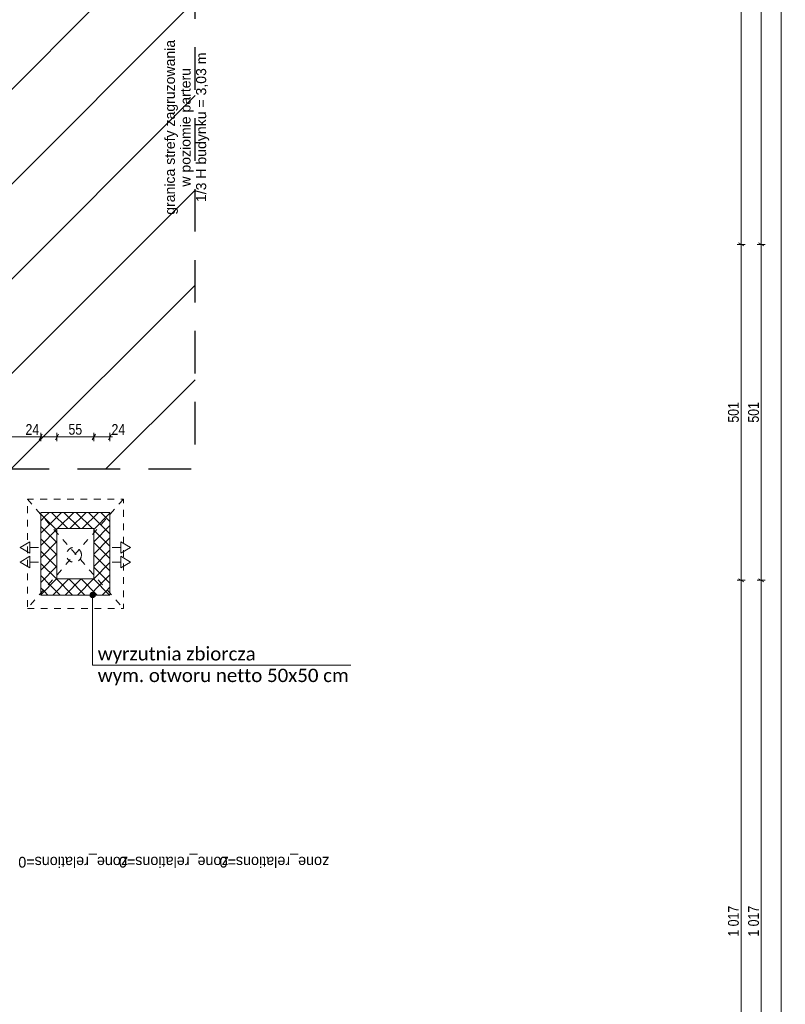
# Model space of a CAD drawing. Header units: centimetres. Extents: x 18292 to 3593338517, y 11794 to 62103.
# Tile 18 of 147: x 30110 to 31252, y 53462 to 54931. Entities that reach past the tile are written whole.
import ezdxf
from ezdxf.enums import TextEntityAlignment as Align

# ---------------------------------------------------------------- set-up
doc = ezdxf.new("R2010")
doc.units = ezdxf.units.CM
doc.header["$MEASUREMENT"] = 0
doc.linetypes.add('Dashed-002', pattern=[20, 10, -10])
doc.linetypes.add('Long Dashed', pattern=[105.83333, 63.499999, -42.333331])
for name, color, linetype in [('410-Fundamenty', 7, 'Continuous'), ('499-Wymiary i opisy', 7, 'Continuous'), ('__PROJEKTOWANE', 7, 'Continuous'), ('__PROJEKTOWANE_CZERPNIE', 7, 'Continuous'), ('__PROJEKTOWANE_WYPOSAŻENIE', 7, 'Continuous')]:
    doc.layers.add(name, color=color, linetype=linetype)
doc.styles.add('GENERATED_STYLE_1', font='txt')
doc.styles.add('GENERATED_STYLE_2', font='txt')
doc.styles.add('GENERATED_STYLE_4', font='txt')
doc.styles.add('GENERATED_STYLE_7', font='txt')
doc.dimstyles.new('GENERATED_STYLE__1', dxfattribs={"dimtxt": 16, "dimasz": 6.08, "dimexe": 0.18, "dimexo": 0.0625, "dimgap": 0.09, "dimtad": 1, "dimtih": 1, "dimtoh": 1, "dimdec": 0, "dimzin": 0, "dimdsep": 46, "dimtxsty": 'GENERATED_STYLE_4', "dimblk": 'ARROWHEAD_2', "dimblk1": 'ARROWHEAD_2', "dimblk2": 'ARROWHEAD_2', "dimcen": 0.09, "dimse1": 1, "dimse2": 1, "dimclrd": 7, "dimclre": 7, "dimclrt": 7, "dimadec": 0, "dimazin": 0, "dimtfac": 1, "dimtdec": 4, "dimtmove": 0, "dimatfit": 3, "dimfxl": 0, "dimtolj": 1, "dimtzin": 0, "dimarcsym": 0})
doc.dimstyles.new('GENERATED_STYLE__2', dxfattribs={"dimtxt": 16, "dimasz": 6.08, "dimexe": 0.18, "dimexo": 0.0625, "dimgap": 0.09, "dimtad": 1, "dimtih": 1, "dimtoh": 1, "dimdec": 0, "dimzin": 0, "dimdsep": 46, "dimtxsty": 'GENERATED_STYLE_4', "dimblk": 'ARROWHEAD_2', "dimblk1": 'ARROWHEAD_2', "dimblk2": 'ARROWHEAD_2', "dimcen": 0.09, "dimse1": 1, "dimse2": 1, "dimclrd": 7, "dimclre": 7, "dimclrt": 7, "dimadec": 0, "dimazin": 0, "dimtfac": 1, "dimtdec": 4, "dimtmove": 2, "dimatfit": 3, "dimfxl": 0, "dimtolj": 1, "dimtzin": 0, "dimarcsym": 0})
doc.dimstyles.new('GENERATED_STYLE__4', dxfattribs={"dimtxt": 16, "dimasz": 6.08, "dimexe": 0.18, "dimexo": 0.0625, "dimgap": 0.09, "dimtad": 1, "dimdec": 0, "dimzin": 0, "dimdsep": 46, "dimtxsty": 'GENERATED_STYLE_4', "dimblk": 'ARROWHEAD_2', "dimblk1": 'ARROWHEAD_2', "dimblk2": 'ARROWHEAD_2', "dimcen": 0.09, "dimse1": 1, "dimse2": 1, "dimclrd": 7, "dimclre": 7, "dimclrt": 7, "dimadec": 0, "dimazin": 0, "dimtfac": 1, "dimtdec": 4, "dimtmove": 0, "dimatfit": 3, "dimfxl": 0, "dimtolj": 1, "dimtzin": 0, "dimarcsym": 0})
doc.dimstyles.new('GENERATED_STYLE__6', dxfattribs={"dimtxt": 16, "dimasz": 6.08, "dimexe": 0.18, "dimexo": 0.0625, "dimgap": 0.09, "dimtad": 1, "dimdec": 0, "dimzin": 0, "dimdsep": 46, "dimtxsty": 'GENERATED_STYLE_1', "dimblk": 'ARROWHEAD_2', "dimblk1": 'ARROWHEAD_2', "dimblk2": 'ARROWHEAD_2', "dimcen": 0.09, "dimse1": 1, "dimse2": 1, "dimclrd": 7, "dimclre": 7, "dimclrt": 7, "dimadec": 0, "dimazin": 0, "dimtfac": 1, "dimtdec": 4, "dimtmove": 0, "dimatfit": 3, "dimfxl": 0, "dimtolj": 1, "dimtzin": 0, "dimarcsym": 0})
pattern_1 = [(45, (4868174.165, 3898003.605), (-9.192387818, 9.192387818), []), (135, (4868174.165, 3898003.605), (9.192387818, 9.192387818), [])]

# ---------------------------------------------------------------- blocks, each defined once
blk = doc.blocks.new('*D126', base_point=(4868174.2, 3898003.6))
at = {"layer": '499-Wymiary i opisy', "color": 7, "linetype": 'Continuous', "lineweight": 13}
for p, q in [((31251.8, 59746.5), (31239.8, 59746.5)), ((31249.8, 59744.2), (31241.8, 59748.8)), ((31245.8, 59746.5), (31245.8, 59750.4)), ((31245.8, 52927.5), (31245.8, 59746.5)), ((31241.8, 52929.8), (31249.8, 52925.2)), ((31251.8, 52927.5), (31239.8, 52927.5)), ((31245.8, 52923.6), (31245.8, 52927.5))]:
    blk.add_line(p, q, dxfattribs=at)
at = {"layer": '499-Wymiary i opisy', "color": 7, "lineweight": 13, "insert": (31242.6, 56311.4), "char_height": 16, "attachment_point": 7, "rotation": 90, "style": 'GENERATED_STYLE_1'}
blk.add_mtext('\\A1;{\\pql;\\fArial Narrow|b1|i0|c238|p34;6\xa0819}', dxfattribs=at)
blk = doc.blocks.new('ARROWHEAD_2')
at = {"color": 0, "linetype": 'Continuous', "lineweight": 0}
for p, q in [((0, 0), (-1, 0)), ((-0.38, -0.66), (0.38, 0.66))]:
    blk.add_line(p, q, dxfattribs=at)
blk = doc.blocks.new('*D128', base_point=(4868174.2, 3898003.6))
at = {"layer": '499-Wymiary i opisy', "color": 7, "linetype": 'Continuous', "lineweight": 13}
for p, q in [((31221.8, 54094.5), (31209.8, 54094.5)), ((31211.8, 54096.8), (31219.8, 54092.2)), ((31215.8, 53077.5), (31215.8, 54094.5)), ((31221.8, 53077.5), (31209.8, 53077.5)), ((31211.8, 53079.8), (31219.8, 53075.2))]:
    blk.add_line(p, q, dxfattribs=at)
at = {"layer": '499-Wymiary i opisy', "color": 7, "lineweight": 13, "insert": (31212.6, 53563), "char_height": 16, "attachment_point": 7, "rotation": 90, "style": 'GENERATED_STYLE_4'}
blk.add_mtext('\\A1;{\\pql;\\fArial Narrow|b0|i0|c238|p34;1\xa0017}', dxfattribs=at)
blk = doc.blocks.new('*D129', base_point=(4868174.2, 3898003.6))
at = {"layer": '499-Wymiary i opisy', "color": 7, "linetype": 'Continuous', "lineweight": 13}
for p, q in [((31221.8, 54595.5), (31209.8, 54595.5)), ((31211.8, 54597.8), (31219.8, 54593.2)), ((31215.8, 54094.5), (31215.8, 54595.5)), ((31221.8, 54094.5), (31209.8, 54094.5)), ((31211.8, 54096.8), (31219.8, 54092.2))]:
    blk.add_line(p, q, dxfattribs=at)
at = {"layer": '499-Wymiary i opisy', "color": 7, "lineweight": 13, "insert": (31212.6, 54329.6), "char_height": 16, "attachment_point": 7, "rotation": 90, "style": 'GENERATED_STYLE_4'}
blk.add_mtext('\\A1;{\\pql;\\fArial Narrow|b0|i0|c238|p34;501}', dxfattribs=at)
blk = doc.blocks.new('*D130', base_point=(4868174.2, 3898003.6))
at = {"layer": '499-Wymiary i opisy', "color": 7, "linetype": 'Continuous', "lineweight": 13}
for p, q in [((31221.8, 55826.5), (31209.8, 55826.5)), ((31211.8, 55828.8), (31219.8, 55824.2)), ((31215.8, 54595.5), (31215.8, 55826.5)), ((31221.8, 54595.5), (31209.8, 54595.5)), ((31211.8, 54597.8), (31219.8, 54593.2))]:
    blk.add_line(p, q, dxfattribs=at)
at = {"layer": '499-Wymiary i opisy', "color": 7, "lineweight": 13, "insert": (31212.6, 55188), "char_height": 16, "attachment_point": 7, "rotation": 90, "style": 'GENERATED_STYLE_4'}
blk.add_mtext('\\A1;{\\pql;\\fArial Narrow|b0|i0|c238|p34;1\xa0231}', dxfattribs=at)
blk = doc.blocks.new('*D136', base_point=(4868174.2, 3898003.6))
at = {"layer": '499-Wymiary i opisy', "color": 7, "linetype": 'Continuous', "lineweight": 13}
for p, q in [((31191.8, 54094.5), (31179.8, 54094.5)), ((31181.8, 54096.8), (31189.8, 54092.2)), ((31185.8, 53077.5), (31185.8, 54094.5)), ((31191.8, 53077.5), (31179.8, 53077.5)), ((31181.8, 53079.8), (31189.8, 53075.2))]:
    blk.add_line(p, q, dxfattribs=at)
at = {"layer": '499-Wymiary i opisy', "color": 7, "lineweight": 13, "insert": (31182.6, 53563), "char_height": 16, "attachment_point": 7, "rotation": 90, "style": 'GENERATED_STYLE_4'}
blk.add_mtext('\\A1;{\\pql;\\fArial Narrow|b0|i0|c238|p34;1\xa0017}', dxfattribs=at)
blk = doc.blocks.new('*D137', base_point=(4868174.2, 3898003.6))
at = {"layer": '499-Wymiary i opisy', "color": 7, "linetype": 'Continuous', "lineweight": 13}
for p, q in [((31191.8, 54595.5), (31179.8, 54595.5)), ((31181.8, 54597.8), (31189.8, 54593.2)), ((31185.8, 54094.5), (31185.8, 54595.5)), ((31191.8, 54094.5), (31179.8, 54094.5)), ((31181.8, 54096.8), (31189.8, 54092.2))]:
    blk.add_line(p, q, dxfattribs=at)
at = {"layer": '499-Wymiary i opisy', "color": 7, "lineweight": 13, "insert": (31182.6, 54329.6), "char_height": 16, "attachment_point": 7, "rotation": 90, "style": 'GENERATED_STYLE_4'}
blk.add_mtext('\\A1;{\\pql;\\fArial Narrow|b0|i0|c238|p34;501}', dxfattribs=at)
blk = doc.blocks.new('*D138', base_point=(4868174.2, 3898003.6))
at = {"layer": '499-Wymiary i opisy', "color": 7, "linetype": 'Continuous', "lineweight": 13}
for p, q in [((31191.8, 55826.5), (31179.8, 55826.5)), ((31181.8, 55828.8), (31189.8, 55824.2)), ((31185.8, 54595.5), (31185.8, 55826.5)), ((31191.8, 54595.5), (31179.8, 54595.5)), ((31181.8, 54597.8), (31189.8, 54593.2))]:
    blk.add_line(p, q, dxfattribs=at)
at = {"layer": '499-Wymiary i opisy', "color": 7, "lineweight": 13, "insert": (31182.6, 55188), "char_height": 16, "attachment_point": 7, "rotation": 90, "style": 'GENERATED_STYLE_4'}
blk.add_mtext('\\A1;{\\pql;\\fArial Narrow|b0|i0|c238|p34;1\xa0231}', dxfattribs=at)
blk = doc.blocks.new('D Marker 11')
at = {"layer": '410-Fundamenty', "color": 5, "lineweight": 13, "style": 'GENERATED_STYLE_1'}
blk.add_attdef('DUMMY_141', text='', height=16, rotation=180, dxfattribs=at).set_placement((0, -3047.647), align=Align.BOTTOM_LEFT)
blk = doc.blocks.new('*D239', base_point=(4868174.2, 3898003.6))
at = {"layer": '499-Wymiary i opisy', "color": 7, "linetype": 'Continuous', "lineweight": 13}
for p, q in [((29739.2, 54312.2), (29734.6, 54304.2)), ((29736.9, 54302.2), (29736.9, 54314.2)), ((30144.2, 54312.2), (30139.6, 54304.2)), ((30141.9, 54302.2), (30141.9, 54314.2)), ((29736.9, 54308.2), (30141.9, 54308.2))]:
    blk.add_line(p, q, dxfattribs=at)
at = {"layer": '499-Wymiary i opisy', "color": 7, "lineweight": 13, "char_height": 16, "attachment_point": 7, "style": 'GENERATED_STYLE_4'}
for s, insert in [('\\A1;{\\pql;\\fArial Narrow|b0|i0|c238|p34;min. 400}', (29931.4, 54311.4)), ('\\A1;{\\pql;\\fArial Narrow|b0|i0|c238|p34;24}', (30119.1, 54311.4))]:
    blk.add_mtext(s, dxfattribs=dict(at, insert=insert))
blk = doc.blocks.new('*D240', base_point=(4868174.2, 3898003.6))
at = {"layer": '499-Wymiary i opisy', "color": 7, "linetype": 'Continuous', "lineweight": 13}
for p, q in [((30144.2, 54312.2), (30139.6, 54304.2)), ((30141.9, 54302.2), (30141.9, 54314.2)), ((30168.2, 54312.2), (30163.6, 54304.2)), ((30165.9, 54302.2), (30165.9, 54314.2)), ((30141.9, 54308.2), (30165.9, 54308.2))]:
    blk.add_line(p, q, dxfattribs=at)
blk = doc.blocks.new('*D241', base_point=(4868174.2, 3898003.6))
at = {"layer": '499-Wymiary i opisy', "color": 7, "linetype": 'Continuous', "lineweight": 13}
for p, q in [((30168.2, 54312.2), (30163.6, 54304.2)), ((30165.9, 54302.2), (30165.9, 54314.2)), ((30223.3, 54312.2), (30218.7, 54304.2)), ((30221, 54302.2), (30221, 54314.2)), ((30165.9, 54308.2), (30221, 54308.2))]:
    blk.add_line(p, q, dxfattribs=at)
at = {"layer": '499-Wymiary i opisy', "color": 7, "lineweight": 13, "insert": (30183.2, 54311.4), "char_height": 16, "attachment_point": 7, "style": 'GENERATED_STYLE_4'}
blk.add_mtext('\\A1;{\\pql;\\fArial Narrow|b0|i0|c238|p34;55}', dxfattribs=at)
blk = doc.blocks.new('*D242', base_point=(4868174.2, 3898003.6))
at = {"layer": '499-Wymiary i opisy', "color": 7, "linetype": 'Continuous', "lineweight": 13}
for p, q in [((30223.3, 54312.2), (30218.7, 54304.2)), ((30221, 54302.2), (30221, 54314.2)), ((30242.7, 54304.2), (30247.3, 54312.2)), ((30245, 54302.2), (30245, 54314.2)), ((30221, 54308.2), (30245, 54308.2)), ((30245, 54308.2), (30248.9, 54308.2))]:
    blk.add_line(p, q, dxfattribs=at)
at = {"layer": '499-Wymiary i opisy', "color": 7, "lineweight": 13, "insert": (30247.3, 54311.4), "char_height": 16, "attachment_point": 7, "style": 'GENERATED_STYLE_4'}
blk.add_mtext('\\A1;{\\pql;\\fArial Narrow|b0|i0|c238|p34;24}', dxfattribs=at)
blk = doc.blocks.new('*D243', base_point=(4868174.2, 3898003.6))
at = {"layer": '499-Wymiary i opisy', "color": 7, "linetype": 'Continuous', "lineweight": 13}
for p, q in [((29916.1, 54096.4), (29904.1, 54096.4)), ((29906.1, 54098.7), (29914.1, 54094)), ((29910.1, 54072.4), (29910.1, 54096.4)), ((29906.1, 54074.7), (29914.1, 54070)), ((29916.1, 54072.4), (29904.1, 54072.4)), ((29910.1, 54068.4), (29910.1, 54072.4))]:
    blk.add_line(p, q, dxfattribs=at)
at = {"layer": '499-Wymiary i opisy', "color": 7, "lineweight": 13, "insert": (29906.9, 54049.6), "char_height": 16, "attachment_point": 7, "rotation": 90, "style": 'GENERATED_STYLE_4'}
blk.add_mtext('\\A1;{\\pql;\\fArial Narrow|b0|i0|c238|p34;24}', dxfattribs=at)
blk = doc.blocks.new('*D244', base_point=(4868174.2, 3898003.6))
at = {"layer": '499-Wymiary i opisy', "color": 7, "linetype": 'Continuous', "lineweight": 13}
for p, q in [((29916.1, 54171.5), (29904.1, 54171.5)), ((29906.1, 54173.8), (29914.1, 54169.2)), ((29910.1, 54096.4), (29910.1, 54171.5)), ((29916.1, 54096.4), (29904.1, 54096.4)), ((29906.1, 54098.7), (29914.1, 54094))]:
    blk.add_line(p, q, dxfattribs=at)
at = {"layer": '499-Wymiary i opisy', "color": 7, "lineweight": 13, "char_height": 16, "attachment_point": 7, "rotation": 90, "style": 'GENERATED_STYLE_4'}
for s, insert in [('\\A1;{\\pql;\\fArial Narrow|b0|i0|c238|p34;24}', (29906.9, 54148.7)), ('\\A1;{\\pql;\\fArial Narrow|b0|i0|c238|p34;75}', (29906.9, 54113.4))]:
    blk.add_mtext(s, dxfattribs=dict(at, insert=insert))
blk = doc.blocks.new('*D245', base_point=(4868174.2, 3898003.6))
at = {"layer": '499-Wymiary i opisy', "color": 7, "linetype": 'Continuous', "lineweight": 13}
for p, q in [((29916.1, 54195.5), (29904.1, 54195.5)), ((29906.1, 54197.8), (29914.1, 54193.2)), ((29910.1, 54171.5), (29910.1, 54195.5)), ((29916.1, 54171.5), (29904.1, 54171.5)), ((29906.1, 54173.8), (29914.1, 54169.2))]:
    blk.add_line(p, q, dxfattribs=at)
blk = doc.blocks.new('*D246', base_point=(4868174.2, 3898003.6))
at = {"layer": '499-Wymiary i opisy', "color": 7, "linetype": 'Continuous', "lineweight": 13}
for p, q in [((29916.1, 54595.5), (29904.1, 54595.5)), ((29906.1, 54597.8), (29914.1, 54593.2)), ((29910.1, 54195.5), (29910.1, 54595.5)), ((29916.1, 54195.5), (29904.1, 54195.5)), ((29906.1, 54197.8), (29914.1, 54193.2))]:
    blk.add_line(p, q, dxfattribs=at)
at = {"layer": '499-Wymiary i opisy', "color": 7, "lineweight": 13, "insert": (29906.9, 54380.1), "char_height": 16, "attachment_point": 7, "rotation": 90, "style": 'GENERATED_STYLE_4'}
blk.add_mtext('\\A1;{\\pql;\\fArial Narrow|b0|i0|c238|p34;400}', dxfattribs=at)

msp = doc.modelspace()

# ---------------------------------------------------------------- hatches: boundary and pattern name
at = {"layer": '__PROJEKTOWANE', "linetype": 'Continuous', "lineweight": 13}
h = msp.add_hatch(dxfattribs=at)
h.set_pattern_fill('Bloczki_ceramiczne_kopia_DD', color=150, style=0, pattern_type=2)
h.set_pattern_definition([(45, (4868174.17, 3898003.61), (-70.7106781, 70.7106781), [])])
h.paths.add_polyline_path([(29714.9, 54617.5), (30014.9, 54617.5), (30014.9, 55810.5), (29733.9, 55810.5), (29733.9, 56706.5), (30094, 56706.5), (30092.1, 56167.5), (30371.9, 56167.5), (30371.9, 54260.5), (30071.9, 54260.5), (30071.9, 53759.5), (28132.9, 53759.5), (28132.9, 54560.5), (27833.9, 54560.5), (27832.9, 55446.7), (26114.1, 55446.6), (26114.1, 55792.5), (28189.9, 55792.5), (28189.9, 54917.5), (28489.9, 54917.5), (28489.9, 54116.5), (29714.9, 54116.5)])
msp.add_hatch(color=150, dxfattribs=at).paths.add_polyline_path([(30215.1, 54072.4), (30215.4, 54070.8), (30216.2, 54069.5), (30217.5, 54068.7), (30219.1, 54068.4), (30220.6, 54068.7), (30221.9, 54069.5), (30222.7, 54070.8), (30223.1, 54072.4), (30222.7, 54073.9), (30221.9, 54075.2), (30220.6, 54076.1), (30219.1, 54076.4), (30217.5, 54076.1), (30216.2, 54075.2), (30215.4, 54073.9)])
at = {"layer": '__PROJEKTOWANE_CZERPNIE', "linetype": 'Continuous', "lineweight": 0, "true_color": 0x000000}
h = msp.add_hatch(dxfattribs=at)
h.set_pattern_fill('Concrete_Block_000a', color=18, style=0, pattern_type=2)
h.set_pattern_definition(pattern_1)
h.paths.add_polyline_path([(30165.9, 54171.5), (30221, 54171.5), (30245, 54195.5), (30141.9, 54195.5)])
h = msp.add_hatch(dxfattribs=at)
h.set_pattern_fill('Concrete_Block_000a', color=18, style=0, pattern_type=2)
h.set_pattern_definition(pattern_1)
h.paths.add_polyline_path([(30141.9, 54195.5), (30141.9, 54072.4), (30165.9, 54096.4), (30165.9, 54171.5)])
h = msp.add_hatch(dxfattribs=at)
h.set_pattern_fill('Concrete_Block_000a', color=18, style=0, pattern_type=2)
h.set_pattern_definition(pattern_1)
h.paths.add_polyline_path([(30221, 54171.5), (30221, 54096.4), (30245, 54072.4), (30245, 54195.5)])
h = msp.add_hatch(dxfattribs=at)
h.set_pattern_fill('Concrete_Block_000a', color=18, style=0, pattern_type=2)
h.set_pattern_definition(pattern_1)
h.paths.add_polyline_path([(30221, 54096.4), (30165.9, 54096.4), (30141.9, 54072.4), (30245, 54072.4)])

# ---------------------------------------------------------------- linework, layer by layer
at = {"layer": '__PROJEKTOWANE', "color": 7, "linetype": 'Continuous', "lineweight": 13}
for p, q in [((30111.1, 54143.3), (30125.8, 54151.8)), ((30125.8, 54151.8), (30125.8, 54134.8)), ((30275.8, 54143.3), (30261.1, 54151.8)), ((30261.1, 54134.8), (30261.1, 54151.8)), ((30111.1, 54143.3), (30125.8, 54134.8)), ((30138.4, 54143.3), (30125.8, 54143.3)), ((30248.4, 54143.3), (30261.1, 54143.3)), ((30275.8, 54143.3), (30261.1, 54134.8)), ((30111.1, 54121.7), (30125.8, 54130.2)), ((30111.1, 54121.7), (30125.8, 54113.2)), ((30125.8, 54130.2), (30125.8, 54113.2)), ((30138.4, 54121.7), (30125.8, 54121.7)), ((30248.4, 54121.7), (30261.1, 54121.7)), ((30275.8, 54121.7), (30261.1, 54130.2)), ((30261.1, 54113.2), (30261.1, 54130.2)), ((30275.8, 54121.7), (30261.1, 54113.2))]:
    msp.add_line(p, q, dxfattribs=at)
at = {"layer": '__PROJEKTOWANE', "color": 150, "linetype": 'Continuous', "lineweight": 13}
for p, q in [((30219.1, 53967.7), (30219.1, 54068.4)), ((30604.1, 53967.7), (30219.1, 53967.7))]:
    msp.add_line(p, q, dxfattribs=at)
at = {"layer": '__PROJEKTOWANE', "color": 7, "linetype": 'Long Dashed', "lineweight": 25, "flags": 128}
msp.add_lwpolyline([(27831, 55446.6), (27834, 54560.5), (28132.9, 54560.5), (28132.9, 53759.5), (30071.9, 53759.5), (30071.9, 54260.5), (30371.9, 54260.5), (30371.9, 56167.5), (30092.1, 56167.5), (30093.9, 56678.3)], dxfattribs=at)
at = {"layer": '__PROJEKTOWANE', "color": 150, "linetype": 'Continuous', "lineweight": 13}
msp.add_circle((30219.1, 54072.4), 4, dxfattribs=at)
at = {"layer": '__PROJEKTOWANE_CZERPNIE', "color": 150, "linetype": 'Continuous', "lineweight": 13, "flags": 128}
for points in [[(30245, 54195.5), (30141.9, 54195.5)], [(30141.9, 54195.5), (30141.9, 54072.4)], [(30245, 54072.4), (30245, 54195.5)], [(30165.9, 54171.5), (30221, 54171.5)], [(30165.9, 54096.4), (30165.9, 54171.5)], [(30221, 54171.5), (30221, 54096.4)], [(30221, 54096.4), (30165.9, 54096.4)], [(30141.9, 54072.4), (30245, 54072.4)]]:
    msp.add_lwpolyline(points, dxfattribs=at)
at = {"layer": '__PROJEKTOWANE_WYPOSAŻENIE', "color": 7, "linetype": 'Dashed-002', "lineweight": 13}
for p, q in [((30121.9, 54215.5), (30265, 54052.4)), ((30265, 54215.5), (30121.9, 54052.4))]:
    msp.add_line(p, q, dxfattribs=at)
at = {"layer": '__PROJEKTOWANE_WYPOSAŻENIE', "color": 7, "linetype": 'Dashed-002', "lineweight": 13, "flags": 128}
msp.add_lwpolyline([(30121.9, 54052.4), (30265, 54052.4), (30265, 54215.5), (30121.9, 54215.5)], close=True, dxfattribs=at)
at = {"layer": '__PROJEKTOWANE_WYPOSAŻENIE', "color": 7, "linetype": 'Dashed-002', "lineweight": 13}
msp.add_circle((30191.4, 54132.4), 11.1, dxfattribs=at)

# ---------------------------------------------------------------- block references
at = {"layer": '410-Fundamenty', "color": 7, "lineweight": 13}
ref = msp.add_blockref('D Marker 11', (30271.9, 56734.5), dxfattribs=at)
ref.add_attrib('DUMMY_141', 'zone_relations=0', dxfattribs={"color": 7, "lineweight": 13, "height": 16, "rotation": 180, "style": 'GENERATED_STYLE_1'}).set_placement((30271.9, 53686.8), align=Align.BOTTOM_LEFT)
at = {"layer": '410-Fundamenty', "color": 5, "lineweight": 13}
for p in [(30421.9, 56734.5), (30571.9, 56734.5)]:
    msp.add_blockref('D Marker 11', p, dxfattribs=at).add_auto_attribs({'DUMMY_141': 'zone_relations=0'})

# ---------------------------------------------------------------- texts
at = {"layer": '__PROJEKTOWANE', "color": 150, "linetype": 'Continuous', "lineweight": 13, "insert": (30226.8, 53937.6), "char_height": 20, "attachment_point": 7, "line_spacing_factor": 0.967313, "style": 'GENERATED_STYLE_7'}
msp.add_mtext('\\A1;{\\pql;\\fCalibri Light|b0|i0|c238|p34;wyrzutnia zbiorcza  \\P\\pql;\\fCalibri Light|b0|i0|c238|p34;wym. otworu netto 50x50 cm}', dxfattribs=at)
at = {"layer": '__PROJEKTOWANE_WYPOSAŻENIE', "color": 150, "linetype": 'Continuous', "lineweight": 13, "insert": (30326.8, 54770.1), "char_height": 15, "attachment_point": 2, "rotation": 90, "line_spacing_factor": 0.93223, "style": 'GENERATED_STYLE_2'}
msp.add_mtext('\\A1;{\\pqc;\\fArial|b0|i0|c238|p38;granica strefy zagruzowania \\P\\pqc;\\fArial|b0|i0|c238|p38;w poziomie parteru\\P\\pqc;\\fArial|b0|i0|c238|p38;1/3 H budynku = 3,03 m}', dxfattribs=at)

# ---------------------------------------------------------------- dimensions: what is measured, and where the dimension line sits
at = {"layer": '499-Wymiary i opisy', "color": 7, "linetype": 'Continuous', "lineweight": 13}
for base, p1, p2, dimstyle, picture, middle in [((31245.8, 59746.5), (24264.9, 52927.5), (25791.9, 59746.5), 'GENERATED_STYLE__6', '*D126', (31234.6, 56338.9)), ((31215.8, 55826.5), (30036.9, 54595.5), (30036.9, 55826.5), 'GENERATED_STYLE__4', '*D130', (31204.6, 55215.4)), ((31185.8, 55826.5), (30036.9, 54595.5), (30036.9, 55826.5), 'GENERATED_STYLE__4', '*D138', (31174.6, 55215.4)), ((31215.8, 54595.5), (29736.9, 54094.5), (30036.9, 54595.5), 'GENERATED_STYLE__4', '*D129', (31204.6, 54347.9)), ((31185.8, 54595.5), (29736.9, 54094.5), (30036.9, 54595.5), 'GENERATED_STYLE__4', '*D137', (31174.6, 54347.9)), ((29910.1, 54595.5), (30141.9, 54195.5), (30036.9, 54595.5), 'GENERATED_STYLE__4', '*D246', (29898.9, 54398.4)), ((29910.1, 54195.5), (30165.9, 54171.5), (30141.9, 54195.5), 'GENERATED_STYLE__4', '*D245', (29898.9, 54160.9)), ((29910.1, 54171.5), (30165.9, 54096.4), (30165.9, 54171.5), 'GENERATED_STYLE__4', '*D244', (29898.9, 54125.6)), ((31215.8, 54094.5), (24865.9, 53077.5), (29736.9, 54094.5), 'GENERATED_STYLE__4', '*D128', (31204.6, 53590.4)), ((31185.8, 54094.5), (24865.9, 53077.5), (29736.9, 54094.5), 'GENERATED_STYLE__4', '*D136', (31174.6, 53590.4)), ((29910.1, 54096.4), (30141.9, 54072.4), (30165.9, 54096.4), 'GENERATED_STYLE__4', '*D243', (29898.9, 54061.8))]:
    dim = msp.add_linear_dim(base=base, p1=p1, p2=p2, angle=90, dimstyle=dimstyle, dxfattribs=at)
    dim.commit()
    dim.dimension.update_dxf_attribs({"geometry": picture, "text_midpoint": middle, "dimtype": 160, "text_rotation": 90})
dim = msp.add_linear_dim(base=(30141.9, 54308.2), p1=(29736.9, 54382.5), p2=(30141.9, 54195.5), text='min. 400', dimstyle='GENERATED_STYLE__2', dxfattribs=at)
dim.commit()
dim.dimension.update_dxf_attribs({"geometry": '*D239', "text_midpoint": (29974.1, 54319.4), "dimtype": 160})
for base, p1, p2, picture, middle in [((30221, 54308.2), (30165.9, 54171.5), (30221, 54171.5), '*D241', (30195.4, 54319.4)), ((30245, 54308.2), (30221, 54171.5), (30245, 54195.5), '*D242', (30259.5, 54319.4)), ((30165.9, 54308.2), (30141.9, 54195.5), (30165.9, 54171.5), '*D240', (30131.3, 54319.4))]:
    dim = msp.add_linear_dim(base=base, p1=p1, p2=p2, dimstyle='GENERATED_STYLE__1', dxfattribs=at)
    dim.commit()
    dim.dimension.update_dxf_attribs({"geometry": picture, "text_midpoint": middle, "dimtype": 160})

doc.saveas('drawing.dxf')
